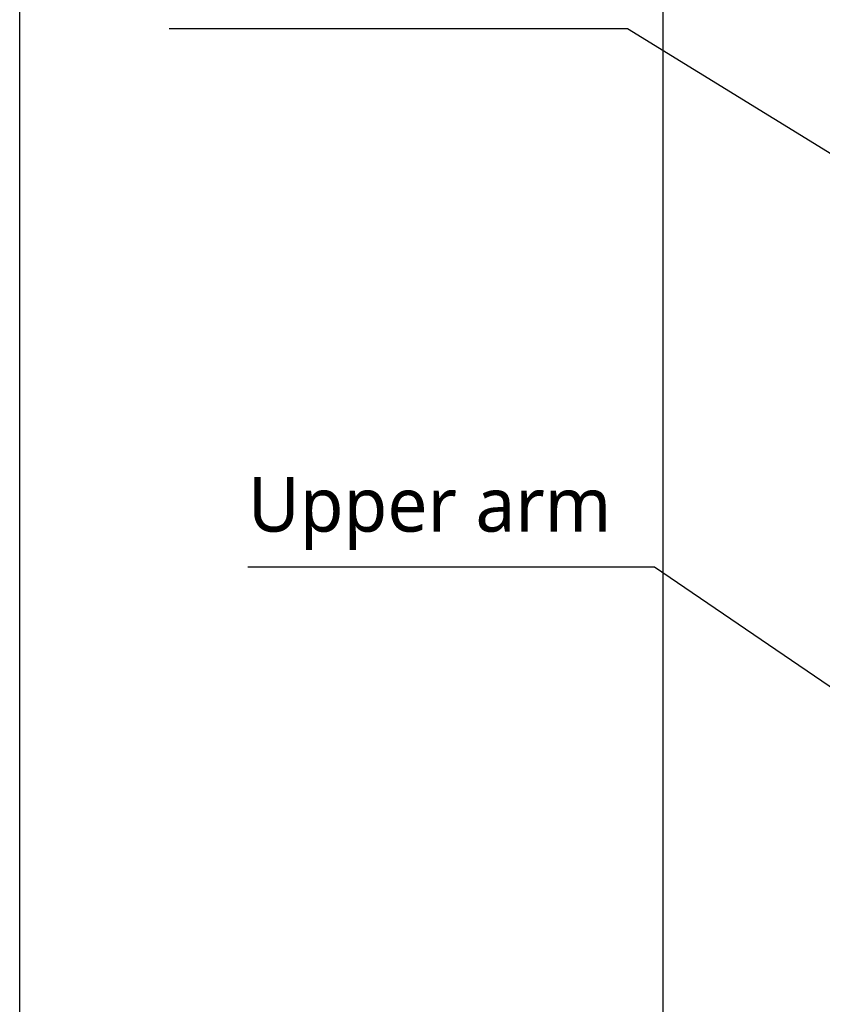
# Model space of a CAD drawing. Header units: millimetres. Extents: x 0 to 4378, y 0 to 2376.
# Tile 83 of 227: x 1208 to 1443, y 1081 to 1369. Entities that reach past the tile are written whole.
import ezdxf

# ---------------------------------------------------------------- set-up
doc = ezdxf.new("R2010")
doc.units = ezdxf.units.MM
doc.header["$LTSCALE"] = 0.2
doc.layers.add('05_Section Line', color=3, linetype='Continuous')
doc.styles.add('Rainbow-5.0 Style', font='malgunsl.ttf')
doc.dimstyles.new('Rainbow-5.0 Style', dxfattribs={"dimtxt": 4, "dimasz": 2.5, "dimexe": 1, "dimexo": 1, "dimgap": 1, "dimtad": 1, "dimdsep": 46, "dimtxsty": 'Rainbow-5.0 Style', "dimcen": 0, "dimclrd": 251, "dimclre": 251, "dimclrt": 7, "dimazin": 3, "dimtp": 0.1, "dimtm": 0.1, "dimtfac": 0.61, "dimtmove": 0, "dimatfit": 3, "dimfxl": 1, "dimlwd": -1, "dimlwe": -1, "dimarcsym": 1})

msp = doc.modelspace()

# ---------------------------------------------------------------- linework, layer by layer
at = {"layer": '05_Section Line'}
msp.add_lwpolyline([(1208.474, 1442.248), (1396.736, 1442.248), (1396.736, 894.049), (1208.474, 894.049)], close=True, dxfattribs=at)

# ---------------------------------------------------------------- texts
at = {"color": 7, "insert": (1275.254, 1213.852), "char_height": 16, "attachment_point": 7, "style": 'Rainbow-5.0 Style'}
msp.add_mtext('Upper arm', dxfattribs=at)

# ---------------------------------------------------------------- leaders
at = {"annotation_type": 0, "has_hookline": 1, "hookline_direction": 1}
for points, text_width in [([(1544.313, 1269.384), (1386.396, 1366.426), (1373.896, 1366.426)], 116.644), ([(1544.306, 1106.612), (1394.355, 1208.852), (1381.855, 1208.852)], 101.602)]:
    msp.add_leader(points, dimstyle='Rainbow-5.0 Style', override={"dimscale": 5, "dimgap": 1, "dimtad": 1}, dxfattribs=dict(at, text_width=text_width))

doc.saveas('drawing.dxf')
